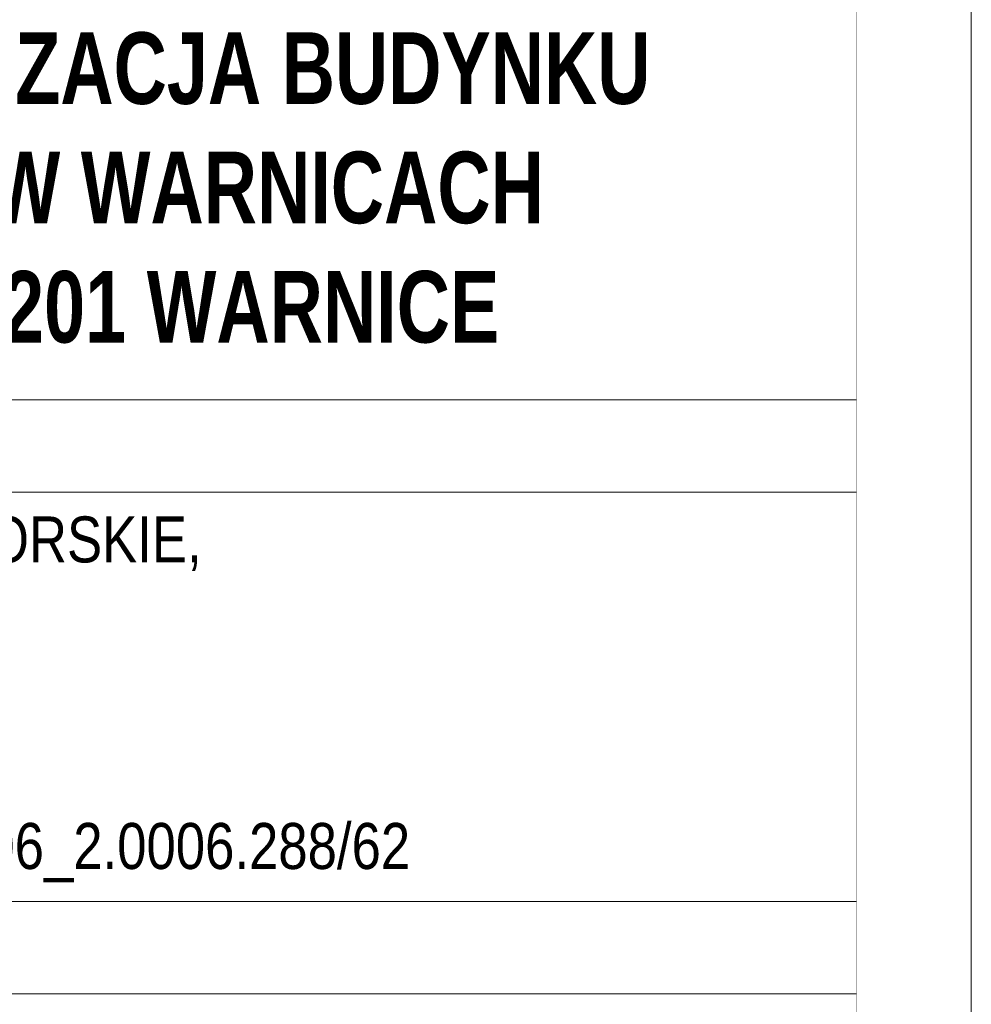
# Model space of a CAD drawing. Header units: millimetres. Extents: x 8949 to 18258, y -1077 to 30686.
# Tile 46 of 89: x 15236 to 15442, y 15139 to 15353. Entities that reach past the tile are written whole.
import ezdxf

# ---------------------------------------------------------------- set-up
doc = ezdxf.new("R2010")
doc.units = ezdxf.units.MM
doc.set_wipeout_variables(frame=1)
doc.layers.add('0A_TABELKA', color=7, linetype='Continuous', lineweight=0)
doc.layers.add('0Z_OPISY', color=7, linetype='Continuous', lineweight=9)
doc.styles.add('Arial', font='arial.ttf')

msp = doc.modelspace()

# ---------------------------------------------------------------- linework, layer by layer
at = {"layer": '0Z_OPISY'}
for points in [[(12242.45, 14702.47), (15442.45, 14702.47), (15442.45, 16802.47), (12242.45, 16802.47)], [(12267.45, 14727.47), (15417.45, 14727.47), (15417.45, 16777.47), (12267.45, 16777.47)]]:
    msp.add_lwpolyline(points, close=True, dxfattribs=at)

# ---------------------------------------------------------------- next in the draw order: wipeouts: each hides what was drawn before it
msp.add_wipeout([(15095.7, 14727.47), (15095.7, 15375.86), (15417.45, 15375.86), (15417.45, 14727.47)]).dxf.layer = '0A_TABELKA'

# ---------------------------------------------------------------- next in the draw order: linework, layer by layer
at = {"layer": '0A_TABELKA'}
for p, q in [((15095.7, 15270.59), (15417.45, 15270.59)), ((15095.7, 15250.48), (15417.45, 15250.48)), ((15095.7, 15161.48), (15417.45, 15161.48)), ((15095.7, 15141.37), (15417.45, 15141.37))]:
    msp.add_line(p, q, dxfattribs=at)

# ---------------------------------------------------------------- next in the draw order: texts
at = {"layer": '0A_TABELKA', "attachment_point": 1, "style": 'Arial'}
for s, insert, char_height, width in [('{\\fArial Narrow|b1|i0|c238|p34;\\H1.23077x;\\W0.9;TERMOMODERNIZACJA BUDYNKU \\PURZĘDU GMINY W WARNICACH \\PWARNICE 66, 74-201 WARNICE}', (15100.82, 15350.52), 12.65, 393.2745), ('{\\fArial Narrow|b0|i0|c238|p34;WOJ.:ZACHODNIOPOMORSKIE, \\PPOWIAT: PYRZYCKI\\PGMINA: WARNICE, \\POBRĘB: WARNICE,\\PDZ.NR 288/62   ID: 321206_2.0006.288/62}', (15102, 15245.21), 10, 697.0338)]:
    msp.add_mtext(s, dxfattribs=dict(at, insert=insert, char_height=char_height, width=width))

doc.saveas('drawing.dxf')
